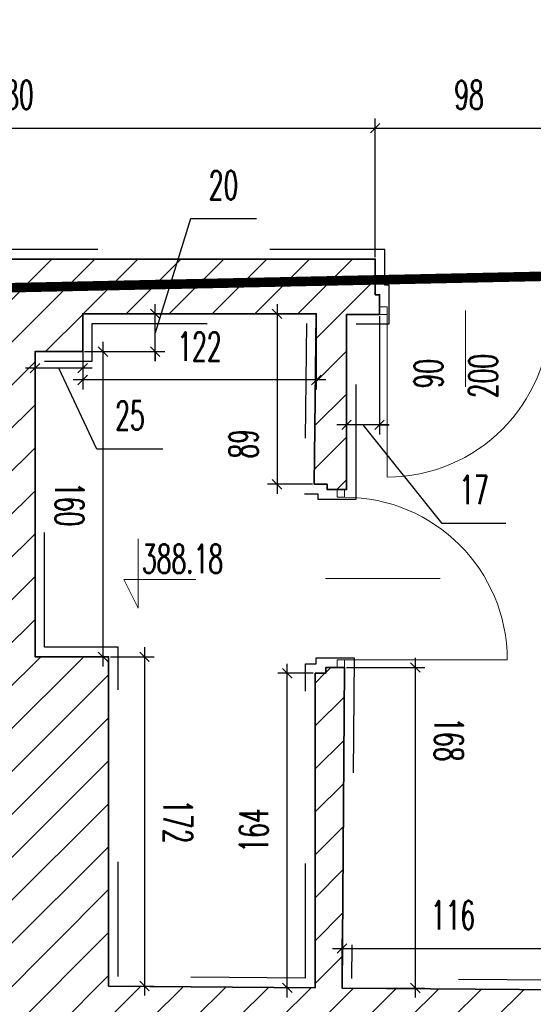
# Model space of a CAD drawing. Header units: millimetres. Extents: x 19887 to 192597, y -14203 to 39042.
# Tile 33 of 256: x 25995 to 26263, y -10899 to -10385. Entities that reach past the tile are written whole.
import ezdxf

# ---------------------------------------------------------------- set-up
doc = ezdxf.new("R2010")
doc.units = ezdxf.units.MM
doc.linetypes.add('ACAD_ISO03W100', pattern=[30, 12, -18])
doc.linetypes.add('DASHED2', pattern=[9.525, 6.35, -3.175])
doc.layers.get('Defpoints').update_dxf_attribs({"color": 4})
for name, color, linetype in [('A_DBA-RAMKI', 6, 'Continuous'), ('Sufit podwieszany', 252, 'Continuous'), ('Wymiarowanie', 3, 'Continuous'), ('Wypełnienie', 252, 'Continuous')]:
    doc.layers.add(name, color=color, linetype=linetype)
for name, color, linetype, lineweight in [('Basen_rzut_poziom_1_obrys', 252, 'Continuous', 35), ('Drzwi', 2, 'Continuous', 5), ('koty wysokościowe', 252, 'Continuous', 0)]:
    doc.layers.add(name, color=color, linetype=linetype, lineweight=lineweight)
doc.styles.add('ROMANS', font='romans.shx', dxfattribs={"width": 0.6})
doc.styles.get("Standard").update_dxf_attribs({"font": 'arial.ttf'})
doc.dimstyles.new('000001FB70622F18', dxfattribs={"dimtxt": 20, "dimasz": 5, "dimexe": 5, "dimexo": 1, "dimgap": 20, "dimtad": 1, "dimtoh": 1, "dimdec": 0, "dimtxsty": 'Standard', "dimblk": 'OBLIQUE', "dimcen": 0, "dimdle": 5, "dimclrd": 252, "dimclre": 252, "dimclrt": 252, "dimadec": 0, "dimazin": 0, "dimtfac": 1, "dimtdec": 0, "dimtmove": 0, "dimatfit": 3, "dimldrblk": 'OBLIQUE', "dimfxl": 150, "dimfxlon": 1, "dimlwd": 25, "dimlwe": 25, "dimarcsym": 1})

# ---------------------------------------------------------------- blocks, each defined once
blk = doc.blocks.new('_Oblique')
at = {"color": 0, "linetype": 'ByBlock', "lineweight": -2}
blk.add_line((-0.5, -0.5), (0.5, 0.5), dxfattribs=at)
blk = doc.blocks.new('*D845')
at = {"layer": 'Defpoints', "color": 0}
for p in [(3258.8, -4665.82), (3276.06, -4665.82), (3258.8, -4723.58)]:
    blk.add_point(p, dxfattribs=at)
at = {"layer": 'Wymiarowanie', "color": 252, "linetype": 'Continuous', "lineweight": 25}
for p, q in [((3258.8, -4666.82), (3258.8, -4728.58)), ((3276.06, -4666.82), (3276.06, -4728.58)), ((3281.06, -4723.58), (3253.8, -4723.58)), ((3258.8, -4723.58), (3253.8, -4723.58)), ((3308.84, -4775.09), (3267.43, -4723.58)), ((3276.06, -4723.58), (3281.06, -4723.58)), ((3342.12, -4775.09), (3308.84, -4775.09))]:
    blk.add_line(p, q, dxfattribs=at)
at = {"layer": 'Wymiarowanie', "color": 252, "linetype": 'ByBlock', "lineweight": 25, "xscale": 5, "yscale": 5, "zscale": 5}
blk.add_blockref('_Oblique', (3258.8, -4723.58), dxfattribs=at)
at = {"layer": 'Wymiarowanie', "color": 252, "linetype": 'ByBlock', "lineweight": 25, "xscale": 5, "yscale": 5, "zscale": 5, "rotation": 180}
blk.add_blockref('_Oblique', (3276.06, -4723.58), dxfattribs=at)
at = {"layer": 'Wymiarowanie', "color": 252, "insert": (3325.48, -4757.59), "char_height": 15, "attachment_point": 5, "style": 'ROMANS'}
blk.add_mtext('17', dxfattribs=at)
blk = doc.blocks.new('*D846')
at = {"layer": 'Defpoints', "color": 0}
for p in [(3242.97, -4665.53), (3222.51, -4754.68), (3241.96, -4754.68)]:
    blk.add_point(p, dxfattribs=at)
at = {"layer": 'Wymiarowanie', "color": 252, "linetype": 'Continuous', "lineweight": 25}
for p, q in [((3222.51, -4660.53), (3222.51, -4759.68)), ((3241.97, -4665.53), (3217.51, -4665.53)), ((3240.96, -4754.68), (3217.51, -4754.68))]:
    blk.add_line(p, q, dxfattribs=at)
at = {"layer": 'Wymiarowanie', "color": 252, "linetype": 'ByBlock', "lineweight": 25, "xscale": 5, "yscale": 5, "zscale": 5}
for p, rotation in [((3222.51, -4665.53), 90), ((3222.51, -4754.68), 270)]:
    blk.add_blockref('_Oblique', p, dxfattribs=dict(at, rotation=rotation))
at = {"layer": 'Wymiarowanie', "color": 252, "insert": (3205.01, -4733.52), "char_height": 15, "attachment_point": 5, "rotation": 90, "style": 'ROMANS'}
blk.add_mtext('89', dxfattribs=at)
blk = doc.blocks.new('*D850')
at = {"layer": 'Defpoints', "color": 0}
for p in [(3120.88, -4665.53), (3242.97, -4665.53), (3120.88, -4700.13)]:
    blk.add_point(p, dxfattribs=at)
at = {"layer": 'Wymiarowanie', "color": 252, "linetype": 'Continuous', "lineweight": 25}
for p, q in [((3120.88, -4666.53), (3120.88, -4705.13)), ((3242.97, -4666.53), (3242.97, -4705.13)), ((3247.97, -4700.13), (3115.88, -4700.13))]:
    blk.add_line(p, q, dxfattribs=at)
at = {"layer": 'Wymiarowanie', "color": 252, "linetype": 'ByBlock', "lineweight": 25, "xscale": 5, "yscale": 5, "zscale": 5, "rotation": 180}
blk.add_blockref('_Oblique', (3120.88, -4700.13), dxfattribs=at)
at = {"layer": 'Wymiarowanie', "color": 252, "linetype": 'ByBlock', "lineweight": 25, "xscale": 5, "yscale": 5, "zscale": 5}
blk.add_blockref('_Oblique', (3242.97, -4700.13), dxfattribs=at)
at = {"layer": 'Wymiarowanie', "color": 252, "insert": (3181.93, -4682.63), "char_height": 15, "attachment_point": 5, "style": 'ROMANS'}
blk.add_mtext('122', dxfattribs=at)
blk = doc.blocks.new('*D852')
at = {"layer": 'Defpoints', "color": 0}
for p in [(3120.88, -4665.53), (3095.99, -4685.26), (3095.99, -4693.96)]:
    blk.add_point(p, dxfattribs=at)
at = {"layer": 'Wymiarowanie', "color": 252, "linetype": 'Continuous', "lineweight": 25}
for p, q in [((3120.88, -4666.53), (3120.88, -4698.96)), ((3095.99, -4686.26), (3095.99, -4698.96)), ((3125.88, -4693.96), (3090.99, -4693.96)), ((3128.29, -4736.25), (3108.43, -4693.96)), ((3162.86, -4736.25), (3128.29, -4736.25))]:
    blk.add_line(p, q, dxfattribs=at)
at = {"layer": 'Wymiarowanie', "color": 252, "linetype": 'ByBlock', "lineweight": 25, "xscale": 5, "yscale": 5, "zscale": 5, "rotation": 180}
blk.add_blockref('_Oblique', (3095.99, -4693.96), dxfattribs=at)
at = {"layer": 'Wymiarowanie', "color": 252, "linetype": 'ByBlock', "lineweight": 25, "xscale": 5, "yscale": 5, "zscale": 5}
blk.add_blockref('_Oblique', (3120.88, -4693.96), dxfattribs=at)
at = {"layer": 'Wymiarowanie', "color": 252, "insert": (3145.57, -4718.75), "char_height": 15, "attachment_point": 5, "style": 'ROMANS'}
blk.add_mtext('25', dxfattribs=at)
blk = doc.blocks.new('*D868')
at = {"layer": 'Defpoints', "color": 0}
for p in [(3273.79, -4568.48), (2893.61, -4636.95), (3273.79, -4636.95)]:
    blk.add_point(p, dxfattribs=at)
at = {"layer": 'Wymiarowanie', "color": 252, "linetype": 'Continuous', "lineweight": 25}
for p, q in [((2893.61, -4635.95), (2893.61, -4563.48)), ((3273.79, -4635.95), (3273.79, -4563.48)), ((2888.61, -4568.48), (3278.79, -4568.48))]:
    blk.add_line(p, q, dxfattribs=at)
at = {"layer": 'Wymiarowanie', "color": 252, "linetype": 'ByBlock', "lineweight": 25, "xscale": 5, "yscale": 5, "zscale": 5, "rotation": 180}
blk.add_blockref('_Oblique', (2893.61, -4568.48), dxfattribs=at)
at = {"layer": 'Wymiarowanie', "color": 252, "linetype": 'ByBlock', "lineweight": 25, "xscale": 5, "yscale": 5, "zscale": 5}
blk.add_blockref('_Oblique', (3273.79, -4568.48), dxfattribs=at)
at = {"layer": 'Wymiarowanie', "color": 252, "insert": (3083.7, -4550.98), "char_height": 15, "attachment_point": 5, "style": 'ROMANS'}
blk.add_mtext('380', dxfattribs=at)
blk = doc.blocks.new('*D871')
at = {"layer": 'Defpoints', "color": 0}
for p in [(3371.87, -4568.48), (3273.79, -4636.95), (3371.87, -4636.95)]:
    blk.add_point(p, dxfattribs=at)
at = {"layer": 'Wymiarowanie', "color": 252, "linetype": 'Continuous', "lineweight": 25}
for p, q in [((3273.79, -4635.95), (3273.79, -4563.48)), ((3371.87, -4635.95), (3371.87, -4563.48)), ((3268.79, -4568.48), (3376.87, -4568.48))]:
    blk.add_line(p, q, dxfattribs=at)
at = {"layer": 'Wymiarowanie', "color": 252, "linetype": 'ByBlock', "lineweight": 25, "xscale": 5, "yscale": 5, "zscale": 5, "rotation": 180}
blk.add_blockref('_Oblique', (3273.79, -4568.48), dxfattribs=at)
at = {"layer": 'Wymiarowanie', "color": 252, "linetype": 'ByBlock', "lineweight": 25, "xscale": 5, "yscale": 5, "zscale": 5}
blk.add_blockref('_Oblique', (3371.87, -4568.48), dxfattribs=at)
at = {"layer": 'Wymiarowanie', "color": 252, "insert": (3322.83, -4550.98), "char_height": 15, "attachment_point": 5, "style": 'ROMANS'}
blk.add_mtext('98', dxfattribs=at)
blk = doc.blocks.new('*D1006')
at = {"layer": 'Defpoints', "color": 0}
for p in [(3134.39, -4844.85), (3134.39, -5017.02), (3153.19, -5017.02)]:
    blk.add_point(p, dxfattribs=at)
at = {"layer": 'Wymiarowanie', "color": 252, "linetype": 'Continuous', "lineweight": 25}
for p, q in [((3153.19, -4839.85), (3153.19, -5022.02)), ((3135.39, -4844.85), (3158.19, -4844.85)), ((3135.39, -5017.02), (3158.19, -5017.02))]:
    blk.add_line(p, q, dxfattribs=at)
at = {"layer": 'Wymiarowanie', "color": 252, "linetype": 'ByBlock', "lineweight": 25, "xscale": 5, "yscale": 5, "zscale": 5}
for p, rotation in [((3153.19, -4844.85), 90), ((3153.19, -5017.02), 270)]:
    blk.add_blockref('_Oblique', p, dxfattribs=dict(at, rotation=rotation))
at = {"layer": 'Wymiarowanie', "color": 252, "insert": (3170.69, -4930.94), "char_height": 15, "attachment_point": 5, "rotation": 270, "style": 'ROMANS'}
blk.add_mtext('172', dxfattribs=at)
blk = doc.blocks.new('*D1005')
at = {"layer": 'Defpoints', "color": 0}
for p in [(3120.88, -4685.26), (3131.51, -4685.26), (3134.39, -4844.85)]:
    blk.add_point(p, dxfattribs=at)
at = {"layer": 'Wymiarowanie', "color": 252, "linetype": 'Continuous', "lineweight": 25}
for p, q in [((3131.51, -4849.85), (3131.51, -4680.26)), ((3121.88, -4685.26), (3136.51, -4685.26)), ((3133.39, -4844.85), (3126.51, -4844.85))]:
    blk.add_line(p, q, dxfattribs=at)
at = {"layer": 'Wymiarowanie', "color": 252, "linetype": 'ByBlock', "lineweight": 25, "xscale": 5, "yscale": 5, "zscale": 5}
for p, rotation in [((3131.51, -4685.26), 90), ((3131.51, -4844.85), 270)]:
    blk.add_blockref('_Oblique', p, dxfattribs=dict(at, rotation=rotation))
at = {"layer": 'Wymiarowanie', "color": 252, "insert": (3114.01, -4765.06), "char_height": 15, "attachment_point": 5, "rotation": 270, "style": 'ROMANS'}
blk.add_mtext('160', dxfattribs=at)
blk = doc.blocks.new('*D1002')
at = {"layer": 'Defpoints', "color": 0}
for p in [(3120.88, -4665.53), (3158.77, -4665.53), (3120.88, -4685.26)]:
    blk.add_point(p, dxfattribs=at)
at = {"layer": 'Wymiarowanie', "color": 252, "linetype": 'Continuous', "lineweight": 25}
for p, q in [((3177.2, -4615.82), (3158.77, -4675.4)), ((3211.77, -4615.82), (3177.2, -4615.82)), ((3158.77, -4690.26), (3158.77, -4660.53)), ((3158.77, -4665.53), (3158.77, -4660.53)), ((3121.88, -4665.53), (3163.77, -4665.53)), ((3121.88, -4685.26), (3163.77, -4685.26)), ((3158.77, -4685.26), (3158.77, -4690.26))]:
    blk.add_line(p, q, dxfattribs=at)
at = {"layer": 'Wymiarowanie', "color": 252, "linetype": 'ByBlock', "lineweight": 25, "xscale": 5, "yscale": 5, "zscale": 5}
for p, rotation in [((3158.77, -4665.53), 270), ((3158.77, -4685.26), 90)]:
    blk.add_blockref('_Oblique', p, dxfattribs=dict(at, rotation=rotation))
at = {"layer": 'Wymiarowanie', "color": 252, "insert": (3194.48, -4598.32), "char_height": 15, "attachment_point": 5, "style": 'ROMANS'}
blk.add_mtext('20', dxfattribs=at)
blk = doc.blocks.new('*D1003')
at = {"layer": 'Defpoints', "color": 0}
for p in [(3227.86, -4853.48), (3242.41, -4853.48), (3242.41, -5017.92)]:
    blk.add_point(p, dxfattribs=at)
at = {"layer": 'Wymiarowanie', "color": 252, "linetype": 'Continuous', "lineweight": 25}
for p, q in [((3227.86, -5022.92), (3227.86, -4848.48)), ((3241.41, -4853.48), (3222.86, -4853.48)), ((3241.41, -5017.92), (3222.86, -5017.92))]:
    blk.add_line(p, q, dxfattribs=at)
at = {"layer": 'Wymiarowanie', "color": 252, "linetype": 'ByBlock', "lineweight": 25, "xscale": 5, "yscale": 5, "zscale": 5}
for p, rotation in [((3227.86, -4853.48), 90), ((3227.86, -5017.92), 270)]:
    blk.add_blockref('_Oblique', p, dxfattribs=dict(at, rotation=rotation))
at = {"layer": 'Wymiarowanie', "color": 252, "insert": (3210.36, -4935.7), "char_height": 15, "attachment_point": 5, "rotation": 90, "style": 'ROMANS'}
blk.add_mtext('164', dxfattribs=at)
blk = doc.blocks.new('*D1007')
at = {"layer": 'Defpoints', "color": 0}
for p in [(3257.83, -4850.44), (3294.82, -4850.44), (3256.44, -5018.03)]:
    blk.add_point(p, dxfattribs=at)
at = {"layer": 'Wymiarowanie', "color": 252, "linetype": 'Continuous', "lineweight": 25}
for p, q in [((3294.82, -5023.03), (3294.82, -4845.44)), ((3258.83, -4850.44), (3299.82, -4850.44)), ((3257.44, -5018.03), (3299.82, -5018.03))]:
    blk.add_line(p, q, dxfattribs=at)
at = {"layer": 'Wymiarowanie', "color": 252, "linetype": 'ByBlock', "lineweight": 25, "xscale": 5, "yscale": 5, "zscale": 5}
for p, rotation in [((3294.82, -4850.44), 90), ((3294.82, -5018.03), 270)]:
    blk.add_blockref('_Oblique', p, dxfattribs=dict(at, rotation=rotation))
at = {"layer": 'Wymiarowanie', "color": 252, "insert": (3312.32, -4888.05), "char_height": 15, "attachment_point": 5, "rotation": 270, "style": 'ROMANS'}
blk.add_mtext('168', dxfattribs=at)
blk = doc.blocks.new('*D1008')
at = {"layer": 'Defpoints', "color": 0}
for p in [(3372.41, -4997.37), (3256.44, -5018.03), (3372.41, -5018.99)]:
    blk.add_point(p, dxfattribs=at)
at = {"layer": 'Wymiarowanie', "color": 252, "linetype": 'Continuous', "lineweight": 25}
for p, q in [((3256.44, -5017.03), (3256.44, -4992.37)), ((3372.41, -5017.99), (3372.41, -4992.37)), ((3251.44, -4997.37), (3377.41, -4997.37))]:
    blk.add_line(p, q, dxfattribs=at)
at = {"layer": 'Wymiarowanie', "color": 252, "linetype": 'ByBlock', "lineweight": 25, "xscale": 5, "yscale": 5, "zscale": 5, "rotation": 180}
blk.add_blockref('_Oblique', (3256.44, -4997.37), dxfattribs=at)
at = {"layer": 'Wymiarowanie', "color": 252, "linetype": 'ByBlock', "lineweight": 25, "xscale": 5, "yscale": 5, "zscale": 5}
blk.add_blockref('_Oblique', (3372.41, -4997.37), dxfattribs=at)
at = {"layer": 'Wymiarowanie', "color": 252, "insert": (3314.43, -4979.87), "char_height": 15, "attachment_point": 5, "style": 'ROMANS'}
blk.add_mtext('116', dxfattribs=at)
blk = doc.blocks.new('G$CF5E15B28')
at = {"layer": 'Wypełnienie'}
h = blk.add_hatch(dxfattribs=at)
h.set_pattern_fill('ANSI31', color=253, scale=5, angle=90)
h.set_pattern_definition([(45, (3252.028, -2175.285), (-11.22532, 11.22532), [])])
h.paths.add_polyline_path([(3134.39, -4844.85), (3095.99, -4844.85), (3095.99, -4685.26), (3120.88, -4685.26), (3120.88, -4665.53), (3242.97, -4665.53), (3241.96, -4754.68), (3248.73, -4754.68), (3248.73, -4757.46), (3258.8, -4757.46), (3258.8, -4665.82), (3276.06, -4665.82), (3276.06, -4655.55), (3273.79, -4655.55), (3273.79, -4636.95), (2893.61, -4636.95), (2893.61, -4655.41), (2891.48, -4655.41), (2891.48, -4665.07), (2919.56, -4665.07), (2918.65, -4909.54), (2928.08, -4909.54), (2928.08, -4907.6), (2934.07, -4907.6), (2935.79, -4665.73), (3079.92, -4665.73), (3079.92, -5018.47), (2933.42, -5017.47), (2933.42, -5005.11), (2927.28, -5005.11), (2927.28, -5002.61), (2917.46, -5002.61), (2917.46, -5018.12), (2804.04, -5016.96), (2804.04, -5026.56), (2806.81, -5026.56), (2806.81, -5034.49), (3079.06, -5034.49), (3078.65, -5236.7), (2695.28, -5235.92), (2696.92, -5033.97), (2708.97, -5034.36), (2708.97, -5026.29), (2711.05, -5026.29), (2711.05, -5016.63), (2681.38, -5016.63), (2681.38, -5140.85), (2665.87, -5140.85), (2665.87, -5152.93), (2669.77, -5152.93), (2669.77, -5158), (2681.34, -5158), (2681.34, -5266.86), (2760.48, -5266.21), (2760.48, -5291.28), (2797.66, -5291.28), (2797.66, -5265.43), (3320.5, -5263.08), (3320.5, -5289.59), (3356.37, -5289.59), (3356.37, -5263.86), (3494.98, -5262.94), (3493.09, -5152.78), (3505.39, -5152.78), (3505.39, -5147.14), (3508.47, -5147.14), (3508.47, -5140.19), (3496.78, -5140.19), (3495.32, -5019.15), (3464.1, -5019.15), (3464.1, -5026.02), (3465.72, -5026.02), (3465.72, -5029.03), (3468.1, -5029.03), (3468.1, -5035.06), (3479.56, -5035), (3480.56, -5237.08), (3096.8, -5236.76), (3096.8, -5060.51), (3134.85, -5060.51), (3134.85, -5034.39), (3370.65, -5034.39), (3370.65, -5028.29), (3372.41, -5028.29), (3372.41, -5018.99), (3256.44, -5018.03), (3257.83, -4850.45), (3247.9, -4850.45), (3247.9, -4853.48), (3242.41, -4853.48), (3242.41, -5017.92), (3134.39, -5017.02)])
h.paths.add_polyline_path([(3749.39, -4619.39), (3741.31, -4619.39), (3741.31, -4622.78), (3719.31, -4622.78), (3719.31, -4638.27), (3371.87, -4636.95), (3371.87, -4655.55), (3369.09, -4655.55), (3369.09, -4666.23), (3407.76, -4666.23), (3407.76, -4683.22), (3458.31, -4683.22), (3458.31, -4666.23), (3715.83, -4666.23), (3715.78, -4797.98), (3733.78, -4797.98), (3733.78, -4785.3), (3744.27, -4785.3), (3744.27, -4668.2), (3749.39, -4668.2)])
at = {"layer": 'Basen_rzut_poziom_1_obrys', "color": 253, "elevation": 0}
for points in [[(3242.41, -5017.92), (3134.39, -5017.02), (3134.39, -4844.85), (3095.99, -4844.85), (3095.99, -4685.26), (3120.88, -4685.26), (3120.88, -4665.53), (3242.97, -4665.53), (3241.96, -4754.68), (3248.73, -4754.68), (3248.73, -4757.46), (3258.8, -4757.46), (3258.8, -4665.82), (3276.06, -4665.82), (3276.06, -4655.55), (3273.79, -4655.55), (3273.79, -4636.95), (2893.61, -4636.95)], [(3242.41, -5017.92), (3242.41, -4853.48), (3247.9, -4853.48), (3247.9, -4850.45), (3257.83, -4850.45)], [(3257.83, -4850.45), (3256.44, -5018.03)], [(3372.41, -5028.29), (3372.41, -5018.99), (3256.44, -5018.03)]]:
    blk.add_lwpolyline(points, dxfattribs=at)
at = {"layer": 'Drzwi', "color": 253, "elevation": 0}
for points in [[(3276.06, -4665.82), (3280.06, -4665.82), (3280.06, -4661.82), (3276.06, -4661.82)], [(3257.83, -4757.46), (3253.83, -4757.46), (3253.83, -4761.46), (3257.83, -4761.46)], [(3257.83, -4846.44), (3253.83, -4846.44), (3253.83, -4850.44), (3257.83, -4850.44)]]:
    blk.add_lwpolyline(points, close=True, dxfattribs=at)
for points in [[(3321, -4663.74), (3321, -4703.74)], [(3280.06, -4665.82), (3280.06, -4750.86)], [(3267.83, -4803.95), (3247.83, -4803.95)], [(3267.83, -4803.95), (3307.83, -4803.95)], [(3342.81, -4846.44), (3257.83, -4846.44)]]:
    blk.add_lwpolyline(points, dxfattribs=at)
at = {"layer": 'Drzwi', "color": 253}
for centre, radius, start, end in [((3280.06, -4665.82, 0), 85.04, 270, 0), ((3257.83, -4846.44, 0), 84.99, 0, 90)]:
    blk.add_arc(centre, radius, start, end, dxfattribs=at)
at = {"layer": 'koty wysokościowe', "color": 253, "elevation": 0}
for points in [[(3149.97, -4783.15), (3149.97, -4819.38)], [(3142.47, -4804.38), (3149.97, -4804.38)], [(3149.97, -4819.38), (3142.47, -4804.38)], [(3149.97, -4804.38), (3179.97, -4804.38)]]:
    blk.add_lwpolyline(points, dxfattribs=at)
at = {"layer": 'Sufit podwieszany', "color": 253, "linetype": 'ACAD_ISO03W100', "ltscale": 5, "elevation": 0}
for points in [[(3237.41, -5012.87), (3139.39, -5012.06), (3139.39, -4839.85), (3100.99, -4839.85), (3100.99, -4690.26), (3125.88, -4690.26), (3125.88, -4670.53), (3237.92, -4670.53), (3236.9, -4759.68), (3243.73, -4759.68), (3243.73, -4762.46), (3263.8, -4762.46), (3263.8, -4670.82), (3281.06, -4670.82), (3281.06, -4650.55), (3278.79, -4650.55), (3278.79, -4631.95), (2888.61, -4631.95)], [(3237.41, -5012.87), (3237.41, -4848.48), (3242.9, -4848.48), (3242.9, -4845.45), (3262.83, -4845.45)], [(3262.83, -4845.45), (3261.48, -5013.07)], [(3377.41, -5033.29), (3377.41, -5014.03), (3261.48, -5013.07)]]:
    blk.add_lwpolyline(points, dxfattribs=at)
at = {"layer": 'Drzwi', "color": 253, "char_height": 15, "width": 190.2964, "attachment_point": 1, "rotation": 90, "style": 'ROMANS'}
for s, insert in [('90', (3294.1, -4704.54, 0)), ('200', (3322.66, -4709.64, 0))]:
    blk.add_mtext(s, dxfattribs=dict(at, insert=insert))
at = {"layer": 'Drzwi', "color": 253, "char_height": 15, "width": 190.2964, "attachment_point": 3, "style": 'ROMANS'}
for s, insert in [('90', (3476.08, -4786.03, 0)), ('200', (3476.08, -4814.51, 0))]:
    blk.add_mtext(s, dxfattribs=dict(at, insert=insert))
at = {"layer": 'koty wysokościowe', "color": 253, "insert": (3151.86, -4786.06, 0), "char_height": 15, "width": 21553.2844, "attachment_point": 1, "style": 'ROMANS'}
blk.add_mtext('388.18', dxfattribs=at)
at = {"layer": 'Wymiarowanie', "color": 253}
for base, p1, p2, angle, override, picture, middle in [((3273.79, -4568.48, 0), (2893.61, -4636.95, 0), (3273.79, -4636.95, 0), 0, {"dimtxt": 15, "dimgap": 10, "dimtxsty": 'ROMANS', "dimtmove": 1}, '*D868', (3083.7, -4550.98, 0)), ((3371.87, -4568.48, 0), (3273.79, -4636.95, 0), (3371.87, -4636.95, 0), 0, {"dimtxt": 15, "dimgap": 10, "dimtxsty": 'ROMANS', "dimtmove": 1}, '*D871', (3322.83, -4550.98, 0)), ((3120.88, -4700.13, 0), (3242.97, -4665.53, 0), (3120.88, -4665.53, 0), 0, {"dimtxt": 15, "dimgap": 10, "dimtxsty": 'ROMANS'}, '*D850', (3181.93, -4682.63, 0)), ((3131.51, -4685.26, 0), (3134.39, -4844.85, 0), (3120.88, -4685.26, 0), 90, {"dimtxt": 15, "dimgap": 10, "dimtad": 2, "dimtxsty": 'ROMANS', "dimtmove": 1}, '*D1005', (3114.01, -4765.06, 0)), ((3153.19, -5017.02, 0), (3134.39, -4844.85, 0), (3134.39, -5017.02, 0), 90, {"dimtxt": 15, "dimgap": 10, "dimtad": 2, "dimtxsty": 'ROMANS'}, '*D1006', (3170.69, -4930.94, 0)), ((3227.86, -4853.48, 0), (3242.41, -5017.92, 0), (3242.41, -4853.48, 0), 90, {"dimtxt": 15, "dimgap": 10, "dimtxsty": 'ROMANS'}, '*D1003', (3210.36, -4935.7, 0)), ((3372.41, -4997.37, 0), (3256.44, -5018.03, 0), (3372.41, -5018.99, 0), 0, {"dimtxt": 15, "dimgap": 10, "dimtxsty": 'ROMANS'}, '*D1008', (3314.43, -4979.87, 0))]:
    dim = blk.add_linear_dim(base=base, p1=p1, p2=p2, angle=angle, dimstyle='000001FB70622F18', override=override, dxfattribs=at)
    dim.commit()
    dim.dimension.update_dxf_attribs({"geometry": picture, "text_midpoint": middle})
for base, p1, p2, angle, override, picture, middle in [((3158.77, -4665.53, 0), (3120.88, -4685.26, 0), (3120.88, -4665.53, 0), 90, {"dimtxt": 15, "dimgap": 10, "dimtxsty": 'ROMANS', "dimtmove": 1}, '*D1002', (3187.2, -4615.82, 0)), ((3222.51, -4754.68, 0), (3242.97, -4665.53, 0), (3241.96, -4754.68, 0), 90, {"dimtxt": 15, "dimgap": 10, "dimtxsty": 'ROMANS'}, '*D846', (3222.51, -4733.52, 0)), ((3095.99, -4693.96, 0), (3120.88, -4665.53, 0), (3095.99, -4685.26, 0), 0, {"dimtxt": 15, "dimgap": 10, "dimtxsty": 'ROMANS', "dimtmove": 1}, '*D852', (3138.29, -4736.25, 0)), ((3258.8, -4723.58, 0), (3276.06, -4665.82, 0), (3258.8, -4665.82, 0), 0, {"dimtxt": 15, "dimgap": 10, "dimtxsty": 'ROMANS', "dimtmove": 1}, '*D845', (3318.84, -4775.09, 0)), ((3294.82, -4850.44, 0), (3256.44, -5018.03, 0), (3257.83, -4850.44, 0), 90, {"dimtxt": 15, "dimgap": 10, "dimtad": 2, "dimtxsty": 'ROMANS'}, '*D1007', (3294.82, -4888.05, 0))]:
    dim = blk.add_linear_dim(base=base, p1=p1, p2=p2, angle=angle, dimstyle='000001FB70622F18', override=override, dxfattribs=at)
    dim.commit()
    dim.dimension.update_dxf_attribs({"geometry": picture, "text_midpoint": middle, "dimtype": 160})

msp = doc.modelspace()

# ---------------------------------------------------------------- linework, layer by layer
at = {"layer": 'A_DBA-RAMKI', "color": 210, "linetype": 'DASHED2', "ltscale": 10, "const_width": 5, "elevation": 0}
msp.add_lwpolyline([(26883.24, -10273.42), (26630.26, -10272.18), (26626.13, -10511.13), (25385.91, -10537.66), (25385.04, -11107.83), (24854.04, -11107.83), (24813.03, -11063.43), (24813.46, -11033.88), (24785.03, -11033.12), (24785.03, -10874.83), (24706.04, -10874.83), (24625.41, -10787.54), (24625.36, -10297.06), (25356.36, -10302.21), (25362.47, -9920.07), (25362.47, -9920.07), (25362.47, -9920.07), (25262.97, -9920.02), (25262.97, -9666.62), (22717.43, -9664.1)], dxfattribs=at)

# ---------------------------------------------------------------- block references
msp.add_blockref('G$CF5E15B28', (22906.81, -5872.86, 0))

doc.saveas('drawing.dxf')
